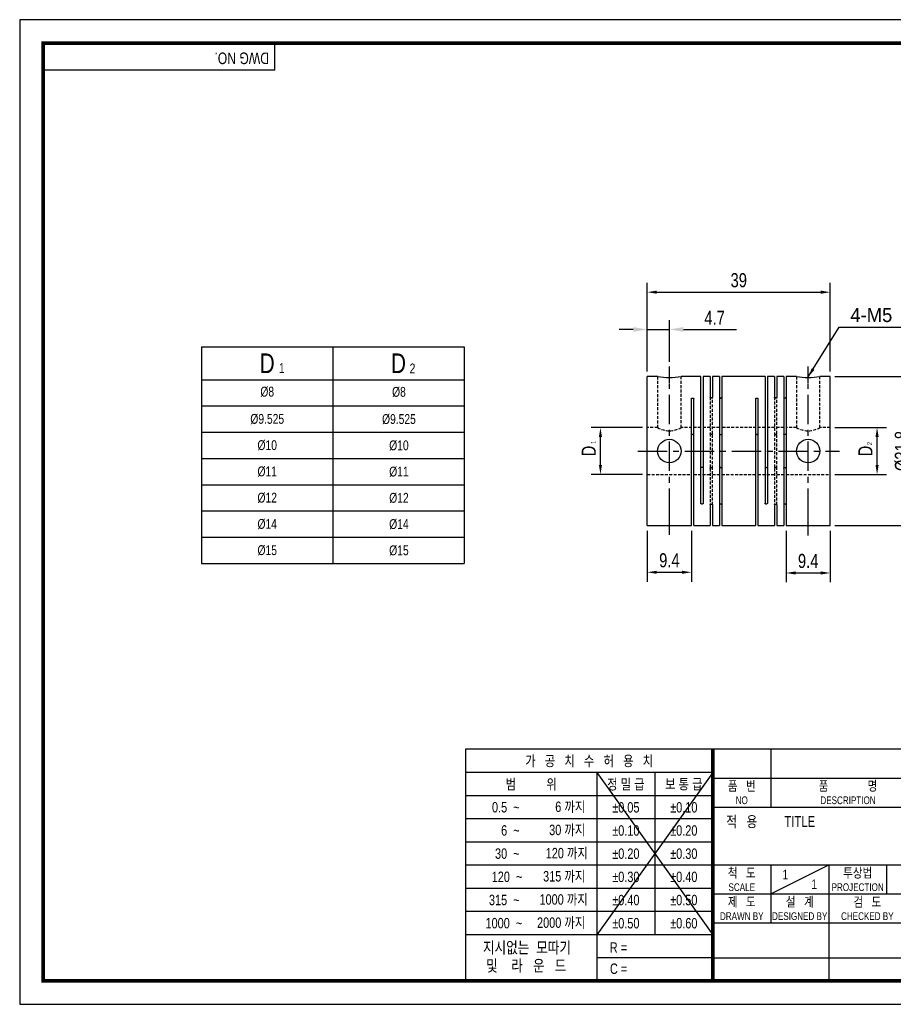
# Model space of a CAD drawing. Header units: millimetres. Extents: x 0 to 297, y 0 to 210.
# Tile 1 of 2: x 0 to 186, y 0 to 210. Entities that reach past the tile are written whole.
import ezdxf
from ezdxf.enums import TextEntityAlignment as Align

# ---------------------------------------------------------------- set-up
doc = ezdxf.new("R2010")
doc.units = ezdxf.units.MM
doc.header["$LTSCALE"] = 5
for name, pattern in [('CENTER', [2, 1.25, -0.25, 0.25, -0.25]), ('CENTER2', [1.125, 0.75, -0.125, 0.125, -0.125]), ('DASHED', [0.75, 0.5, -0.25]), ('HIDDEN', [0.375, 0.25, -0.125]), ('HIDDEN2', [0.1875, 0.125, -0.0625]), ('PHANTOM2', [1.25, 0.625, -0.125, 0.125, -0.125, 0.125, -0.125])]:
    doc.linetypes.add(name, pattern=pattern)
doc.layers.get('0').update_dxf_attribs({"linetype": 'CONTINUOUS'})
doc.layers.get('Defpoints').update_dxf_attribs({"linetype": 'CONTINUOUS'})
for name, color, linetype in [('BM', 2, 'CONTINUOUS'), ('C', 1, 'CENTER2'), ('CT', 1, 'CENTER'), ('D', 7, 'CONTINUOUS'), ('DIM', 7, 'CONTINUOUS'), ('H', 3, 'HIDDEN'), ('HD', 4, 'DASHED'), ('P', 4, 'PHANTOM2')]:
    doc.layers.add(name, color=color, linetype=linetype)
doc.styles.get("Standard").update_dxf_attribs({"font": 'Gulim.ttf', "width": 0.8, "height": 3})
doc.dimstyles.new('LIM', dxfattribs={"dimtxt": 2, "dimasz": 2, "dimexe": 2, "dimexo": 1, "dimgap": 1, "dimtad": 1, "dimdec": 3, "dimzin": 9, "dimdsep": 46, "dimtxsty": 'Standard', "dimcen": 3, "dimclrd": 1, "dimclre": 1, "dimadec": 0, "dimazin": 0, "dimtfac": 1, "dimtdec": 3, "dimtmove": 0, "dimatfit": 3, "dimfxl": 0, "dimtolj": 1, "dimtzin": 0, "dimarcsym": 0})

# ---------------------------------------------------------------- blocks, each defined once
blk = doc.blocks.new('*D61')
at = {"layer": 'Defpoints', "color": 0}
for p in [(172.85, 151.88), (133.85, 134), (172.85, 134)]:
    blk.add_point(p, dxfattribs=at)
at = {"layer": 'DIM', "color": 1, "lineweight": -2}
for p, q in [((133.85, 135), (133.85, 153.88)), ((172.85, 135), (172.85, 153.88)), ((135.85, 151.88), (170.85, 151.88))]:
    blk.add_line(p, q, dxfattribs=at)
at = {"layer": 'DIM', "color": 1}
for points in [[(135.85, 152.22), (135.85, 151.55), (133.85, 151.88)], [(170.85, 152.22), (170.85, 151.55), (172.85, 151.88)]]:
    blk.add_solid(points, dxfattribs=at)
at = {"layer": 'DIM', "color": 0, "insert": (153.35, 154.42), "char_height": 3, "attachment_point": 5}
blk.add_mtext('\\A1;39', dxfattribs=at)
blk = doc.blocks.new('*D62')
at = {"layer": 'Defpoints', "color": 0}
for p in [(133.85, 102), (143.25, 102), (143.25, 92.14)]:
    blk.add_point(p, dxfattribs=at)
at = {"layer": 'DIM', "color": 1, "lineweight": -2}
for p, q in [((133.85, 101), (133.85, 90.14)), ((143.25, 101), (143.25, 90.14)), ((135.85, 92.14), (141.25, 92.14))]:
    blk.add_line(p, q, dxfattribs=at)
at = {"layer": 'DIM', "color": 1}
for points in [[(135.85, 92.47), (135.85, 91.81), (133.85, 92.14)], [(141.25, 92.47), (141.25, 91.81), (143.25, 92.14)]]:
    blk.add_solid(points, dxfattribs=at)
at = {"layer": 'DIM', "color": 0, "insert": (138.55, 94.68), "char_height": 3, "attachment_point": 5}
blk.add_mtext('\\A1;9.4', dxfattribs=at)
blk = doc.blocks.new('*D63')
at = {"layer": 'Defpoints', "color": 0}
for p in [(123.85, 123), (133.85, 123), (133.85, 113)]:
    blk.add_point(p, dxfattribs=at)
at = {"layer": 'DIM', "color": 1, "lineweight": -2}
for p, q in [((132.85, 123), (121.85, 123)), ((123.85, 115), (123.85, 121)), ((132.85, 113), (121.85, 113))]:
    blk.add_line(p, q, dxfattribs=at)
at = {"layer": 'DIM', "color": 1}
for points in [[(123.52, 121), (124.18, 121), (123.85, 123)], [(123.52, 115), (124.18, 115), (123.85, 113)]]:
    blk.add_solid(points, dxfattribs=at)
at = {"layer": 'DIM', "color": 0, "insert": (121.35, 118), "char_height": 3, "attachment_point": 5, "rotation": 90}
blk.add_mtext('\\A1;D', dxfattribs=at)
blk = doc.blocks.new('*D64')
at = {"layer": 'Defpoints', "color": 0}
for p in [(163.45, 102), (172.85, 102), (172.85, 92)]:
    blk.add_point(p, dxfattribs=at)
at = {"layer": 'DIM', "color": 1, "lineweight": -2}
for p, q in [((163.45, 101), (163.45, 90)), ((172.85, 101), (172.85, 90)), ((165.45, 92), (170.85, 92))]:
    blk.add_line(p, q, dxfattribs=at)
at = {"layer": 'DIM', "color": 1}
for points in [[(165.45, 92.33), (165.45, 91.67), (163.45, 92)], [(170.85, 92.33), (170.85, 91.67), (172.85, 92)]]:
    blk.add_solid(points, dxfattribs=at)
at = {"layer": 'DIM', "color": 0, "insert": (168.15, 94.54), "char_height": 3, "attachment_point": 5}
blk.add_mtext('\\A1;9.4', dxfattribs=at)
blk = doc.blocks.new('*D65')
at = {"layer": 'Defpoints', "color": 0}
for p in [(172.85, 133.9), (190.73, 133.9), (172.85, 102.1)]:
    blk.add_point(p, dxfattribs=at)
at = {"layer": 'DIM', "color": 1, "lineweight": -2}
for p, q in [((173.85, 133.9), (192.73, 133.9)), ((190.73, 104.1), (190.73, 131.9)), ((173.85, 102.1), (192.73, 102.1))]:
    blk.add_line(p, q, dxfattribs=at)
at = {"layer": 'DIM', "color": 1}
for points in [[(190.4, 131.9), (191.06, 131.9), (190.73, 133.9)], [(190.4, 104.1), (191.06, 104.1), (190.73, 102.1)]]:
    blk.add_solid(points, dxfattribs=at)
at = {"layer": 'DIM', "color": 0, "insert": (188.19, 118), "char_height": 3, "attachment_point": 5, "rotation": 90}
blk.add_mtext('\\A1;%%c31.8', dxfattribs=at)
blk = doc.blocks.new('*D66')
at = {"layer": 'Defpoints', "color": 0}
for p in [(172.85, 123), (182.85, 123), (172.85, 113)]:
    blk.add_point(p, dxfattribs=at)
at = {"layer": 'DIM', "color": 1, "lineweight": -2}
for p, q in [((173.85, 123), (184.85, 123)), ((182.85, 115), (182.85, 121)), ((173.85, 113), (184.85, 113))]:
    blk.add_line(p, q, dxfattribs=at)
at = {"layer": 'DIM', "color": 1}
for points in [[(182.51, 121), (183.18, 121), (182.85, 123)], [(182.51, 115), (183.18, 115), (182.85, 113)]]:
    blk.add_solid(points, dxfattribs=at)
at = {"layer": 'DIM', "color": 0, "insert": (180.35, 118), "char_height": 3, "attachment_point": 5, "rotation": 90}
blk.add_mtext('\\A1;D', dxfattribs=at)

msp = doc.modelspace()

# ---------------------------------------------------------------- linework, layer by layer
for p, q in [((54.437, 199.2323), (54.437, 205)), ((54.437, 199.2323), (5, 199.2323)), ((38.7868, 140.2221), (38.7868, 94.0221)), ((38.7868, 140.2221), (94.7868, 140.2221)), ((94.7868, 140.2221), (94.7868, 94.0221)), ((38.7868, 94.0221), (94.7868, 94.0221)), ((95.0758, 54.437), (95.0758, 5)), ((147.8086, 54.437), (95.0758, 54.437)), ((292, 54.437), (147.8086, 54.437)), ((147.8086, 54.437), (147.8086, 5)), ((160.1679, 54.437), (160.1679, 42.0778)), ((147.8086, 49.4295), (95.0758, 49.4295)), ((147.8086, 49.4295), (123.0901, 14.8235)), ((123.0901, 49.4295), (147.8086, 14.8235)), ((123.0901, 49.4295), (123.0901, 5)), ((135.4493, 49.4295), (135.4493, 14.8235)), ((147.8086, 48.2574), (292, 48.2574)), ((147.8086, 44.4858), (95.0758, 44.4858)), ((147.8086, 42.0778), (292, 42.0778)), ((147.8086, 39.5421), (95.0758, 39.5421)), ((147.8086, 34.5984), (95.0758, 34.5984)), ((147.8086, 29.6547), (95.0758, 29.6547)), ((147.8086, 29.7185), (292, 29.7185)), ((160.1679, 23.5389), (172.5271, 29.7185)), ((160.1679, 29.7185), (160.1679, 17.3593)), ((172.5271, 29.7185), (172.5271, 5)), ((184.8864, 29.7185), (184.8864, 23.5389)), ((147.8086, 24.711), (95.0758, 24.711)), ((147.8086, 23.5389), (221.9642, 23.5389)), ((147.8086, 19.7673), (95.0758, 19.7673)), ((147.8086, 17.3593), (292, 17.3593)), ((147.8086, 14.8235), (95.0758, 14.8235)), ((147.8086, 9.8798), (123.0901, 9.8798)), ((147.8086, 9.8798), (221.9642, 9.8798))]:
    msp.add_line(p, q)
at = {"color": 4}
for p, q in [((66.7868, 140.2221), (66.7868, 94.0221)), ((38.7868, 133.2221), (94.7868, 133.2221))]:
    msp.add_line(p, q, dxfattribs=at)
at = {"color": 1}
for p, q in [((38.7868, 127.6221), (94.7868, 127.6221)), ((38.7868, 122.0221), (94.7868, 122.0221)), ((38.7868, 116.4221), (94.7868, 116.4221)), ((38.7868, 110.8221), (94.7868, 110.8221)), ((38.7868, 105.2221), (94.7868, 105.2221)), ((38.7868, 99.6221), (94.7868, 99.6221)), ((38.7868, 94.0221), (94.7868, 94.0221))]:
    msp.add_line(p, q, dxfattribs=at)
msp.add_lwpolyline([(297, 210), (0, 210), (0, 0), (297, 0)], close=True)
msp.add_lwpolyline([(292, 205, 0.8, 0.8, 0), (5, 205, 0.8, 0.8, 0), (5, 5, 0.8, 0.8, 0), (292, 5, 0.8, 0.8, 0)], format="xyseb", close=True)
at = {"const_width": 0.824}
msp.add_lwpolyline([(147.8086, 5), (147.8086, 54.437)], dxfattribs=at)
at = {"layer": 'BM', "linetype": 'Continuous'}
for p, q in [((136.0574, 133.8988), (133.8499, 133.8988)), ((133.8499, 132.3656), (133.8499, 133.8988)), ((133.8499, 103.7548), (133.8499, 132.3656)), ((145.2499, 133.8988), (141.0499, 133.8988)), ((145.2499, 132.3656), (145.2499, 133.8988)), ((145.2499, 106.8633), (145.2499, 132.3656)), ((145.7499, 133.8988), (145.7499, 132.3656)), ((147.2499, 133.8988), (145.7499, 133.8988)), ((145.7499, 132.3656), (145.7499, 106.8633)), ((147.2499, 133.8988), (147.2499, 132.3656)), ((147.2499, 132.3656), (147.2499, 129.4879)), ((147.7499, 133.8988), (147.7499, 132.3656)), ((149.2499, 133.8988), (147.7499, 133.8988)), ((147.7499, 132.3656), (147.7499, 129.4879)), ((149.2499, 133.8988), (149.2499, 132.3656)), ((149.2499, 132.3656), (149.2499, 103.7548)), ((149.7499, 133.8988), (149.7499, 132.3656)), ((158.9499, 133.8988), (149.7499, 133.8988)), ((149.7499, 132.3656), (149.7499, 103.7548)), ((158.9499, 133.8988), (158.9499, 132.3656)), ((158.9499, 132.3656), (158.9499, 106.8633)), ((159.4499, 133.8988), (159.4499, 132.3656)), ((160.9499, 133.8988), (159.4499, 133.8988)), ((159.4499, 132.3656), (159.4499, 106.8633)), ((160.9499, 133.8988), (160.9499, 132.3656)), ((160.9499, 132.3656), (160.9499, 129.4879)), ((161.4499, 133.8988), (161.4499, 132.3656)), ((162.9499, 133.8988), (161.4499, 133.8988)), ((161.4499, 132.3656), (161.4499, 129.4879)), ((162.9499, 133.8988), (162.9499, 132.3656)), ((162.9499, 132.3656), (162.9499, 103.7548)), ((163.4499, 133.8988), (163.4499, 132.3656)), ((165.6574, 133.8988), (163.4499, 133.8988)), ((163.4499, 132.3656), (163.4499, 103.7548)), ((172.8499, 133.8988), (170.6499, 133.8988)), ((172.8499, 132.3656), (172.8499, 133.8988)), ((172.8499, 103.7548), (172.8499, 132.3656)), ((143.2499, 103.7548), (143.2499, 129.1344)), ((143.7499, 103.7548), (143.7499, 129.1344)), ((156.9499, 129.1344), (156.9499, 103.7548)), ((157.4499, 129.1344), (157.4499, 103.7548)), ((147.2499, 106.5097), (147.2499, 103.7548)), ((147.7499, 106.5097), (147.7499, 103.7548)), ((160.9499, 106.5097), (160.9499, 103.7548)), ((161.4499, 106.5097), (161.4499, 103.7548)), ((133.8499, 102.0988), (133.8499, 103.7548)), ((143.2499, 102.0988), (143.2499, 103.7548)), ((143.7499, 102.0988), (143.7499, 103.7548)), ((147.2499, 103.7548), (147.2499, 102.0988)), ((147.7499, 103.7548), (147.7499, 102.0988)), ((149.2499, 103.7548), (149.2499, 102.0988)), ((149.7499, 103.7548), (149.7499, 102.0988)), ((156.9499, 103.7548), (156.9499, 102.0988)), ((157.4499, 103.7548), (157.4499, 102.0988)), ((160.9499, 103.7548), (160.9499, 102.0988)), ((161.4499, 103.7548), (161.4499, 102.0988)), ((162.9499, 103.7548), (162.9499, 102.0988)), ((163.4499, 103.7548), (163.4499, 102.0988)), ((172.8499, 102.0988), (172.8499, 103.7548)), ((133.8499, 102.0988), (143.2499, 102.0988)), ((143.7499, 102.0988), (147.2499, 102.0988)), ((147.7499, 102.0988), (149.2499, 102.0988)), ((149.7499, 102.0988), (156.9499, 102.0988)), ((157.4499, 102.0988), (160.9499, 102.0988)), ((161.4499, 102.0988), (162.9499, 102.0988)), ((163.4499, 102.0988), (172.8499, 102.0988))]:
    msp.add_line(p, q, dxfattribs=at)
for centre in [(138.5499, 117.9988), (168.1499, 117.9988)]:
    msp.add_circle(centre, 2.5, dxfattribs=at)
for centre in [(138.5499, 149.7095), (168.1499, 149.7095)]:
    msp.add_arc(centre, 16.0071, 261.014724, 278.985276, dxfattribs=at)
for points, knots in [([(143.2499, 129.1344), (143.2499, 129.1545), (143.2547, 129.1748), (143.264, 129.1936), (143.2732, 129.2125), (143.2872, 129.2304), (143.3047, 129.246), (143.3221, 129.2615), (143.3436, 129.2751), (143.3673, 129.2856), (143.3911, 129.2961), (143.4177, 129.3039), (143.445, 129.3082), (143.4629, 129.3111), (143.4815, 129.3125), (143.4999, 129.3125), (143.5279, 129.3125), (143.5562, 129.3091), (143.5826, 129.3025), (143.609, 129.296), (143.6342, 129.2861), (143.6561, 129.2737), (143.6779, 129.2613), (143.697, 129.246), (143.7119, 129.2291), (143.7267, 129.2122), (143.7376, 129.1932), (143.7438, 129.1737), (143.7478, 129.1609), (143.7499, 129.1476), (143.7499, 129.1344)], [0, 0, 0, 0, 0.10746653, 0.10746653, 0.10746653, 0.21493363, 0.21493363, 0.21493363, 0.32239361, 0.32239361, 0.32239361, 0.42985667, 0.42985667, 0.42985667, 0.49999995, 0.49999995, 0.49999995, 0.60746735, 0.60746735, 0.60746735, 0.71493481, 0.71493481, 0.71493481, 0.82240115, 0.82240115, 0.82240115, 0.9298628, 0.9298628, 0.9298628, 1, 1, 1, 1]), ([(147.7499, 129.4879), (147.7499, 129.4684), (147.745, 129.4486), (147.7358, 129.4302), (147.7265, 129.4117), (147.7126, 129.394), (147.6951, 129.3787), (147.6776, 129.3633), (147.6561, 129.3498), (147.6324, 129.3394), (147.6087, 129.3289), (147.5821, 129.3212), (147.5548, 129.3168), (147.5368, 129.314), (147.5183, 129.3125), (147.4999, 129.3125), (147.4719, 129.3125), (147.4435, 129.3159), (147.4171, 129.3225), (147.3907, 129.329), (147.3656, 129.3389), (147.3437, 129.3512), (147.3219, 129.3635), (147.3027, 129.3786), (147.2879, 129.3953), (147.2731, 129.4119), (147.2621, 129.4306), (147.256, 129.4496), (147.2519, 129.4622), (147.2499, 129.4751), (147.2499, 129.4879)], [0, 0, 0, 0, 0.10746653, 0.10746653, 0.10746653, 0.21493363, 0.21493363, 0.21493363, 0.32239361, 0.32239361, 0.32239361, 0.42985667, 0.42985667, 0.42985667, 0.49999995, 0.49999995, 0.49999995, 0.60746735, 0.60746735, 0.60746735, 0.71493481, 0.71493481, 0.71493481, 0.82240115, 0.82240115, 0.82240115, 0.9298628, 0.9298628, 0.9298628, 1, 1, 1, 1]), ([(149.2499, 129.4879), (149.2499, 129.4684), (149.2547, 129.4486), (149.264, 129.4302), (149.2732, 129.4117), (149.2872, 129.394), (149.3047, 129.3787), (149.3221, 129.3633), (149.3436, 129.3498), (149.3673, 129.3394), (149.3911, 129.3289), (149.4177, 129.3212), (149.445, 129.3168), (149.4629, 129.314), (149.4815, 129.3125), (149.4999, 129.3125), (149.5279, 129.3125), (149.5562, 129.3159), (149.5826, 129.3225), (149.609, 129.329), (149.6342, 129.3389), (149.6561, 129.3512), (149.6779, 129.3635), (149.697, 129.3786), (149.7119, 129.3953), (149.7267, 129.4119), (149.7376, 129.4306), (149.7438, 129.4496), (149.7478, 129.4622), (149.7499, 129.4751), (149.7499, 129.4879)], [0, 0, 0, 0, 0.10746653, 0.10746653, 0.10746653, 0.21493363, 0.21493363, 0.21493363, 0.32239361, 0.32239361, 0.32239361, 0.42985667, 0.42985667, 0.42985667, 0.49999995, 0.49999995, 0.49999995, 0.60746735, 0.60746735, 0.60746735, 0.71493481, 0.71493481, 0.71493481, 0.82240115, 0.82240115, 0.82240115, 0.9298628, 0.9298628, 0.9298628, 1, 1, 1, 1]), ([(156.9499, 129.1344), (156.9499, 129.1545), (156.9547, 129.1748), (156.964, 129.1936), (156.9732, 129.2125), (156.9872, 129.2304), (157.0047, 129.246), (157.0221, 129.2615), (157.0436, 129.2751), (157.0673, 129.2856), (157.0911, 129.2961), (157.1177, 129.3039), (157.145, 129.3082), (157.1629, 129.3111), (157.1815, 129.3125), (157.1999, 129.3125), (157.2279, 129.3125), (157.2562, 129.3091), (157.2826, 129.3025), (157.309, 129.296), (157.3342, 129.2861), (157.3561, 129.2737), (157.3779, 129.2613), (157.397, 129.246), (157.4119, 129.2291), (157.4267, 129.2122), (157.4376, 129.1932), (157.4438, 129.1737), (157.4478, 129.1609), (157.4499, 129.1476), (157.4499, 129.1344)], [0, 0, 0, 0, 0.10746653, 0.10746653, 0.10746653, 0.21493363, 0.21493363, 0.21493363, 0.32239361, 0.32239361, 0.32239361, 0.42985667, 0.42985667, 0.42985667, 0.49999995, 0.49999995, 0.49999995, 0.60746735, 0.60746735, 0.60746735, 0.71493481, 0.71493481, 0.71493481, 0.82240115, 0.82240115, 0.82240115, 0.9298628, 0.9298628, 0.9298628, 1, 1, 1, 1]), ([(161.4499, 129.4879), (161.4499, 129.4684), (161.445, 129.4486), (161.4358, 129.4302), (161.4265, 129.4117), (161.4126, 129.394), (161.3951, 129.3787), (161.3776, 129.3633), (161.3561, 129.3498), (161.3324, 129.3394), (161.3087, 129.3289), (161.2821, 129.3212), (161.2548, 129.3168), (161.2368, 129.314), (161.2183, 129.3125), (161.1999, 129.3125), (161.1719, 129.3125), (161.1435, 129.3159), (161.1171, 129.3225), (161.0907, 129.329), (161.0656, 129.3389), (161.0437, 129.3512), (161.0219, 129.3635), (161.0027, 129.3786), (160.9879, 129.3953), (160.9731, 129.4119), (160.9621, 129.4306), (160.956, 129.4496), (160.9519, 129.4622), (160.9499, 129.4751), (160.9499, 129.4879)], [0, 0, 0, 0, 0.10746653, 0.10746653, 0.10746653, 0.21493363, 0.21493363, 0.21493363, 0.32239361, 0.32239361, 0.32239361, 0.42985667, 0.42985667, 0.42985667, 0.49999995, 0.49999995, 0.49999995, 0.60746735, 0.60746735, 0.60746735, 0.71493481, 0.71493481, 0.71493481, 0.82240115, 0.82240115, 0.82240115, 0.9298628, 0.9298628, 0.9298628, 1, 1, 1, 1]), ([(162.9499, 129.4879), (162.9499, 129.4684), (162.9547, 129.4486), (162.964, 129.4302), (162.9732, 129.4117), (162.9872, 129.394), (163.0047, 129.3787), (163.0221, 129.3633), (163.0436, 129.3498), (163.0673, 129.3394), (163.0911, 129.3289), (163.1177, 129.3212), (163.145, 129.3168), (163.1629, 129.314), (163.1815, 129.3125), (163.1999, 129.3125), (163.2279, 129.3125), (163.2562, 129.3159), (163.2826, 129.3225), (163.309, 129.329), (163.3342, 129.3389), (163.3561, 129.3512), (163.3779, 129.3635), (163.397, 129.3786), (163.4119, 129.3953), (163.4267, 129.4119), (163.4376, 129.4306), (163.4438, 129.4496), (163.4478, 129.4622), (163.4499, 129.4751), (163.4499, 129.4879)], [0, 0, 0, 0, 0.10746653, 0.10746653, 0.10746653, 0.21493363, 0.21493363, 0.21493363, 0.32239361, 0.32239361, 0.32239361, 0.42985667, 0.42985667, 0.42985667, 0.49999995, 0.49999995, 0.49999995, 0.60746735, 0.60746735, 0.60746735, 0.71493481, 0.71493481, 0.71493481, 0.82240115, 0.82240115, 0.82240115, 0.9298628, 0.9298628, 0.9298628, 1, 1, 1, 1]), ([(143.7499, 121.3531), (143.7499, 121.3674), (143.7476, 121.3817), (143.7432, 121.3955), (143.7368, 121.4155), (143.7256, 121.4348), (143.7105, 121.4519), (143.6954, 121.4689), (143.6761, 121.4842), (143.6541, 121.4965), (143.6321, 121.5088), (143.6068, 121.5186), (143.5803, 121.5249), (143.5546, 121.5311), (143.527, 121.5343), (143.4999, 121.5343), (143.4719, 121.5343), (143.4435, 121.5309), (143.4171, 121.5244), (143.3907, 121.5178), (143.3656, 121.5079), (143.3437, 121.4954), (143.3219, 121.4829), (143.3027, 121.4675), (143.2879, 121.4503), (143.2731, 121.4332), (143.2621, 121.4138), (143.256, 121.3938), (143.2519, 121.3805), (143.2499, 121.3668), (143.2499, 121.3531)], [0, 0, 0, 0, 0.07385019, 0.07385019, 0.07385019, 0.18134979, 0.18134979, 0.18134979, 0.28868315, 0.28868315, 0.28868315, 0.39601847, 0.39601847, 0.39601847, 0.50020386, 0.50020386, 0.50020386, 0.60760082, 0.60760082, 0.60760082, 0.71499834, 0.71499834, 0.71499834, 0.82238443, 0.82238443, 0.82238443, 0.92972247, 0.92972247, 0.92972247, 1, 1, 1, 1]), ([(149.2499, 121.7067), (149.2499, 121.7063), (149.2499, 121.7058), (149.2499, 121.7054), (149.2501, 121.6866), (149.2552, 121.6673), (149.2647, 121.6493), (149.2741, 121.6313), (149.2883, 121.614), (149.306, 121.5989), (149.3236, 121.5839), (149.3452, 121.5706), (149.3691, 121.5604), (149.3929, 121.5501), (149.4196, 121.5425), (149.4469, 121.5384), (149.4643, 121.5357), (149.4821, 121.5343), (149.4999, 121.5343), (149.5279, 121.5343), (149.5562, 121.5378), (149.5826, 121.5443), (149.609, 121.5508), (149.6342, 121.5606), (149.656, 121.5729), (149.6779, 121.5851), (149.697, 121.6), (149.7119, 121.6164), (149.7267, 121.6328), (149.7376, 121.651), (149.7438, 121.6695), (149.7478, 121.6818), (149.7499, 121.6943), (149.7499, 121.7067)], [0, 0, 0, 0, 0.00244019, 0.00244019, 0.00244019, 0.11011942, 0.11011942, 0.11011942, 0.21754041, 0.21754041, 0.21754041, 0.32485859, 0.32485859, 0.32485859, 0.4322099, 0.4322099, 0.4322099, 0.49976109, 0.49976109, 0.49976109, 0.60715566, 0.60715566, 0.60715566, 0.71455079, 0.71455079, 0.71455079, 0.82193449, 0.82193449, 0.82193449, 0.92927014, 0.92927014, 0.92927014, 1, 1, 1, 1]), ([(157.4499, 121.3531), (157.4499, 121.3536), (157.4499, 121.3541), (157.4499, 121.3546), (157.4497, 121.3754), (157.4446, 121.3963), (157.4351, 121.4155), (157.4256, 121.4348), (157.4115, 121.4529), (157.3938, 121.4685), (157.3761, 121.4842), (157.3545, 121.4977), (157.3307, 121.5081), (157.3069, 121.5185), (157.2802, 121.5261), (157.2528, 121.5303), (157.2355, 121.533), (157.2176, 121.5343), (157.1999, 121.5343), (157.1719, 121.5343), (157.1435, 121.5309), (157.1171, 121.5244), (157.0907, 121.5178), (157.0656, 121.5079), (157.0437, 121.4954), (157.0219, 121.4829), (157.0027, 121.4675), (156.9879, 121.4503), (156.9731, 121.4332), (156.9621, 121.4138), (156.956, 121.3938), (156.9519, 121.3805), (156.9499, 121.3668), (156.9499, 121.3531)], [0, 0, 0, 0, 0.00244019, 0.00244019, 0.00244019, 0.11011942, 0.11011942, 0.11011942, 0.21754041, 0.21754041, 0.21754041, 0.32485859, 0.32485859, 0.32485859, 0.4322099, 0.4322099, 0.4322099, 0.49976109, 0.49976109, 0.49976109, 0.60715566, 0.60715566, 0.60715566, 0.71455079, 0.71455079, 0.71455079, 0.82193449, 0.82193449, 0.82193449, 0.92927014, 0.92927014, 0.92927014, 1, 1, 1, 1]), ([(163.4499, 121.7067), (163.4499, 121.6879), (163.4451, 121.6687), (163.4358, 121.6507), (163.4266, 121.6326), (163.4126, 121.6153), (163.3952, 121.6001), (163.3777, 121.585), (163.3562, 121.5716), (163.3325, 121.5612), (163.3088, 121.5508), (163.2822, 121.543), (163.255, 121.5387), (163.2369, 121.5358), (163.2184, 121.5343), (163.1999, 121.5343), (163.1808, 121.5343), (163.1615, 121.5359), (163.1429, 121.539), (163.1157, 121.5435), (163.0892, 121.5514), (163.0656, 121.5619), (163.042, 121.5725), (163.0206, 121.586), (163.0033, 121.6012), (162.9861, 121.6165), (162.9723, 121.6339), (162.9633, 121.652), (162.9545, 121.6696), (162.9499, 121.6884), (162.9499, 121.7067)], [0, 0, 0, 0, 0.1074288, 0.1074288, 0.1074288, 0.21486348, 0.21486348, 0.21486348, 0.32222538, 0.32222538, 0.32222538, 0.42961866, 0.42961866, 0.42961866, 0.49998505, 0.49998505, 0.49998505, 0.57280484, 0.57280484, 0.57280484, 0.68024525, 0.68024525, 0.68024525, 0.78768007, 0.78768007, 0.78768007, 0.89507618, 0.89507618, 0.89507618, 1, 1, 1, 1]), ([(145.7499, 114.6445), (145.7499, 114.644), (145.7499, 114.6435), (145.7499, 114.643), (145.7497, 114.6222), (145.7446, 114.6014), (145.7351, 114.5821), (145.7256, 114.5629), (145.7115, 114.5447), (145.6938, 114.5291), (145.6761, 114.5135), (145.6545, 114.4999), (145.6307, 114.4895), (145.6069, 114.4791), (145.5802, 114.4715), (145.5528, 114.4673), (145.5355, 114.4646), (145.5176, 114.4633), (145.4999, 114.4633), (145.4719, 114.4633), (145.4435, 114.4667), (145.4171, 114.4733), (145.3907, 114.4798), (145.3656, 114.4897), (145.3437, 114.5022), (145.3219, 114.5147), (145.3027, 114.5301), (145.2879, 114.5473), (145.2731, 114.5645), (145.2621, 114.5838), (145.256, 114.6039), (145.2519, 114.6171), (145.2499, 114.6308), (145.2499, 114.6445)], [0, 0, 0, 0, 0.00244019, 0.00244019, 0.00244019, 0.11011942, 0.11011942, 0.11011942, 0.21754041, 0.21754041, 0.21754041, 0.32485859, 0.32485859, 0.32485859, 0.4322099, 0.4322099, 0.4322099, 0.49976109, 0.49976109, 0.49976109, 0.60715566, 0.60715566, 0.60715566, 0.71455079, 0.71455079, 0.71455079, 0.82193449, 0.82193449, 0.82193449, 0.92927014, 0.92927014, 0.92927014, 1, 1, 1, 1]), ([(149.7499, 114.2909), (149.7499, 114.2914), (149.7499, 114.2918), (149.7499, 114.2922), (149.7497, 114.311), (149.7446, 114.3303), (149.7351, 114.3483), (149.7256, 114.3663), (149.7115, 114.3836), (149.6938, 114.3987), (149.6761, 114.4137), (149.6545, 114.427), (149.6307, 114.4372), (149.6069, 114.4475), (149.5802, 114.4551), (149.5528, 114.4593), (149.5355, 114.4619), (149.5176, 114.4633), (149.4999, 114.4633), (149.4719, 114.4633), (149.4435, 114.4599), (149.4171, 114.4533), (149.3907, 114.4468), (149.3656, 114.437), (149.3437, 114.4248), (149.3219, 114.4125), (149.3027, 114.3976), (149.2879, 114.3812), (149.2731, 114.3648), (149.2621, 114.3466), (149.256, 114.3281), (149.2519, 114.3158), (149.2499, 114.3033), (149.2499, 114.2909)], [0, 0, 0, 0, 0.00244019, 0.00244019, 0.00244019, 0.11011942, 0.11011942, 0.11011942, 0.21754041, 0.21754041, 0.21754041, 0.32485859, 0.32485859, 0.32485859, 0.4322099, 0.4322099, 0.4322099, 0.49976109, 0.49976109, 0.49976109, 0.60715566, 0.60715566, 0.60715566, 0.71455079, 0.71455079, 0.71455079, 0.82193449, 0.82193449, 0.82193449, 0.92927014, 0.92927014, 0.92927014, 1, 1, 1, 1]), ([(158.9499, 114.6445), (158.9499, 114.644), (158.9499, 114.6435), (158.9499, 114.643), (158.9501, 114.6222), (158.9552, 114.6014), (158.9647, 114.5821), (158.9741, 114.5629), (158.9883, 114.5447), (159.006, 114.5291), (159.0236, 114.5135), (159.0452, 114.4999), (159.0691, 114.4895), (159.0929, 114.4791), (159.1196, 114.4715), (159.1469, 114.4673), (159.1643, 114.4646), (159.1821, 114.4633), (159.1999, 114.4633), (159.2279, 114.4633), (159.2562, 114.4667), (159.2826, 114.4733), (159.309, 114.4798), (159.3342, 114.4897), (159.356, 114.5022), (159.3779, 114.5147), (159.397, 114.5301), (159.4119, 114.5473), (159.4267, 114.5645), (159.4376, 114.5838), (159.4438, 114.6039), (159.4478, 114.6171), (159.4499, 114.6308), (159.4499, 114.6445)], [0, 0, 0, 0, 0.00244019, 0.00244019, 0.00244019, 0.11011942, 0.11011942, 0.11011942, 0.21754041, 0.21754041, 0.21754041, 0.32485859, 0.32485859, 0.32485859, 0.4322099, 0.4322099, 0.4322099, 0.49976109, 0.49976109, 0.49976109, 0.60715566, 0.60715566, 0.60715566, 0.71455079, 0.71455079, 0.71455079, 0.82193449, 0.82193449, 0.82193449, 0.92927014, 0.92927014, 0.92927014, 1, 1, 1, 1]), ([(162.9499, 114.2909), (162.9499, 114.2973), (162.9504, 114.3037), (162.9515, 114.3101), (162.9547, 114.3289), (162.9627, 114.3477), (162.9749, 114.3651), (162.9871, 114.3823), (163.0039, 114.3986), (163.0237, 114.4123), (163.0436, 114.426), (163.0671, 114.4376), (163.0923, 114.4461), (163.1176, 114.4546), (163.1452, 114.4601), (163.173, 114.4623), (163.182, 114.4629), (163.1909, 114.4633), (163.1999, 114.4633), (163.2279, 114.4633), (163.2562, 114.4599), (163.2826, 114.4533), (163.309, 114.4468), (163.3342, 114.437), (163.356, 114.4248), (163.3779, 114.4125), (163.397, 114.3976), (163.4119, 114.3812), (163.4267, 114.3648), (163.4376, 114.3466), (163.4438, 114.3281), (163.4478, 114.3158), (163.4499, 114.3033), (163.4499, 114.2909)], [0, 0, 0, 0, 0.03623462, 0.03623462, 0.03623462, 0.14387044, 0.14387044, 0.14387044, 0.25128227, 0.25128227, 0.25128227, 0.35864673, 0.35864673, 0.35864673, 0.46605803, 0.46605803, 0.46605803, 0.50000902, 0.50000902, 0.50000902, 0.60744784, 0.60744784, 0.60744784, 0.71488724, 0.71488724, 0.71488724, 0.82231518, 0.82231518, 0.82231518, 0.92969507, 0.92969507, 0.92969507, 1, 1, 1, 1]), ([(145.7499, 106.8633), (145.7499, 106.8432), (145.745, 106.8229), (145.7358, 106.804), (145.7265, 106.7851), (145.7126, 106.7672), (145.6951, 106.7516), (145.6776, 106.7361), (145.6561, 106.7225), (145.6324, 106.712), (145.6087, 106.7015), (145.5821, 106.6938), (145.5548, 106.6894), (145.5368, 106.6866), (145.5183, 106.6851), (145.4999, 106.6851), (145.4719, 106.6851), (145.4435, 106.6885), (145.4171, 106.6951), (145.3907, 106.7016), (145.3656, 106.7115), (145.3437, 106.7239), (145.3219, 106.7363), (145.3027, 106.7516), (145.2879, 106.7685), (145.2731, 106.7854), (145.2621, 106.8044), (145.256, 106.8239), (145.2519, 106.8368), (145.2499, 106.85), (145.2499, 106.8633)], [0, 0, 0, 0, 0.10746653, 0.10746653, 0.10746653, 0.21493363, 0.21493363, 0.21493363, 0.32239361, 0.32239361, 0.32239361, 0.42985667, 0.42985667, 0.42985667, 0.49999995, 0.49999995, 0.49999995, 0.60746735, 0.60746735, 0.60746735, 0.71493481, 0.71493481, 0.71493481, 0.82240115, 0.82240115, 0.82240115, 0.9298628, 0.9298628, 0.9298628, 1, 1, 1, 1]), ([(147.2499, 106.5097), (147.2499, 106.5292), (147.2547, 106.549), (147.264, 106.5675), (147.2732, 106.5859), (147.2872, 106.6036), (147.3047, 106.6189), (147.3221, 106.6343), (147.3436, 106.6478), (147.3673, 106.6582), (147.3911, 106.6687), (147.4177, 106.6764), (147.445, 106.6808), (147.4629, 106.6836), (147.4815, 106.6851), (147.4999, 106.6851), (147.5279, 106.6851), (147.5562, 106.6817), (147.5826, 106.6751), (147.609, 106.6686), (147.6342, 106.6587), (147.6561, 106.6464), (147.6779, 106.6341), (147.697, 106.619), (147.7119, 106.6023), (147.7267, 106.5857), (147.7376, 106.567), (147.7438, 106.548), (147.7478, 106.5354), (147.7499, 106.5225), (147.7499, 106.5097)], [0, 0, 0, 0, 0.10746653, 0.10746653, 0.10746653, 0.21493363, 0.21493363, 0.21493363, 0.32239361, 0.32239361, 0.32239361, 0.42985667, 0.42985667, 0.42985667, 0.49999995, 0.49999995, 0.49999995, 0.60746735, 0.60746735, 0.60746735, 0.71493481, 0.71493481, 0.71493481, 0.82240115, 0.82240115, 0.82240115, 0.9298628, 0.9298628, 0.9298628, 1, 1, 1, 1]), ([(149.7499, 106.5097), (149.7499, 106.5292), (149.745, 106.549), (149.7358, 106.5675), (149.7265, 106.5859), (149.7126, 106.6036), (149.6951, 106.6189), (149.6776, 106.6343), (149.6561, 106.6478), (149.6324, 106.6582), (149.6087, 106.6687), (149.5821, 106.6764), (149.5548, 106.6808), (149.5368, 106.6836), (149.5183, 106.6851), (149.4999, 106.6851), (149.4719, 106.6851), (149.4435, 106.6817), (149.4171, 106.6751), (149.3907, 106.6686), (149.3656, 106.6587), (149.3437, 106.6464), (149.3219, 106.6341), (149.3027, 106.619), (149.2879, 106.6023), (149.2731, 106.5857), (149.2621, 106.567), (149.256, 106.548), (149.2519, 106.5354), (149.2499, 106.5225), (149.2499, 106.5097)], [0, 0, 0, 0, 0.10746653, 0.10746653, 0.10746653, 0.21493363, 0.21493363, 0.21493363, 0.32239361, 0.32239361, 0.32239361, 0.42985667, 0.42985667, 0.42985667, 0.49999995, 0.49999995, 0.49999995, 0.60746735, 0.60746735, 0.60746735, 0.71493481, 0.71493481, 0.71493481, 0.82240115, 0.82240115, 0.82240115, 0.9298628, 0.9298628, 0.9298628, 1, 1, 1, 1]), ([(159.4499, 106.8633), (159.4499, 106.8432), (159.445, 106.8229), (159.4358, 106.804), (159.4265, 106.7851), (159.4126, 106.7672), (159.3951, 106.7516), (159.3776, 106.7361), (159.3561, 106.7225), (159.3324, 106.712), (159.3087, 106.7015), (159.2821, 106.6938), (159.2548, 106.6894), (159.2368, 106.6866), (159.2183, 106.6851), (159.1999, 106.6851), (159.1719, 106.6851), (159.1435, 106.6885), (159.1171, 106.6951), (159.0907, 106.7016), (159.0656, 106.7115), (159.0437, 106.7239), (159.0219, 106.7363), (159.0027, 106.7516), (158.9879, 106.7685), (158.9731, 106.7854), (158.9621, 106.8044), (158.956, 106.8239), (158.9519, 106.8368), (158.9499, 106.85), (158.9499, 106.8633)], [0, 0, 0, 0, 0.10746653, 0.10746653, 0.10746653, 0.21493363, 0.21493363, 0.21493363, 0.32239361, 0.32239361, 0.32239361, 0.42985667, 0.42985667, 0.42985667, 0.49999995, 0.49999995, 0.49999995, 0.60746735, 0.60746735, 0.60746735, 0.71493481, 0.71493481, 0.71493481, 0.82240115, 0.82240115, 0.82240115, 0.9298628, 0.9298628, 0.9298628, 1, 1, 1, 1]), ([(160.9499, 106.5097), (160.9499, 106.5292), (160.9547, 106.549), (160.964, 106.5675), (160.9732, 106.5859), (160.9872, 106.6036), (161.0047, 106.6189), (161.0221, 106.6343), (161.0436, 106.6478), (161.0673, 106.6582), (161.0911, 106.6687), (161.1177, 106.6764), (161.145, 106.6808), (161.1629, 106.6836), (161.1815, 106.6851), (161.1999, 106.6851), (161.2279, 106.6851), (161.2562, 106.6817), (161.2826, 106.6751), (161.309, 106.6686), (161.3342, 106.6587), (161.3561, 106.6464), (161.3779, 106.6341), (161.397, 106.619), (161.4119, 106.6023), (161.4267, 106.5857), (161.4376, 106.567), (161.4438, 106.548), (161.4478, 106.5354), (161.4499, 106.5225), (161.4499, 106.5097)], [0, 0, 0, 0, 0.10746653, 0.10746653, 0.10746653, 0.21493363, 0.21493363, 0.21493363, 0.32239361, 0.32239361, 0.32239361, 0.42985667, 0.42985667, 0.42985667, 0.49999995, 0.49999995, 0.49999995, 0.60746735, 0.60746735, 0.60746735, 0.71493481, 0.71493481, 0.71493481, 0.82240115, 0.82240115, 0.82240115, 0.9298628, 0.9298628, 0.9298628, 1, 1, 1, 1]), ([(163.4499, 106.5097), (163.4499, 106.5292), (163.445, 106.549), (163.4358, 106.5675), (163.4265, 106.5859), (163.4126, 106.6036), (163.3951, 106.6189), (163.3776, 106.6343), (163.3561, 106.6478), (163.3324, 106.6582), (163.3087, 106.6687), (163.2821, 106.6764), (163.2548, 106.6808), (163.2368, 106.6836), (163.2183, 106.6851), (163.1999, 106.6851), (163.1719, 106.6851), (163.1435, 106.6817), (163.1171, 106.6751), (163.0907, 106.6686), (163.0656, 106.6587), (163.0437, 106.6464), (163.0219, 106.6341), (163.0027, 106.619), (162.9879, 106.6023), (162.9731, 106.5857), (162.9621, 106.567), (162.956, 106.548), (162.9519, 106.5354), (162.9499, 106.5225), (162.9499, 106.5097)], [0, 0, 0, 0, 0.10746653, 0.10746653, 0.10746653, 0.21493363, 0.21493363, 0.21493363, 0.32239361, 0.32239361, 0.32239361, 0.42985667, 0.42985667, 0.42985667, 0.49999995, 0.49999995, 0.49999995, 0.60746735, 0.60746735, 0.60746735, 0.71493481, 0.71493481, 0.71493481, 0.82240115, 0.82240115, 0.82240115, 0.9298628, 0.9298628, 0.9298628, 1, 1, 1, 1])]:
    msp.add_open_spline(points, degree=3, knots=knots, dxfattribs=at)
at = {"layer": 'C'}
msp.add_line((147.8086, 49.4295), (147.8086, 49.3961), dxfattribs=at)
at = {"layer": 'CT'}
for p, q in [((138.5499, 132.4656), (138.5499, 135.9988)), ((168.1499, 132.4656), (168.1499, 135.9988)), ((138.5499, 103.7548), (138.5499, 132.3656)), ((168.1499, 103.7548), (168.1499, 132.3656)), ((131.8499, 117.9988), (174.8499, 117.9988)), ((138.5499, 100.0988), (138.5499, 103.7548)), ((168.1499, 99.9988), (168.1499, 103.6548))]:
    msp.add_line(p, q, dxfattribs=at)
at = {"layer": 'DIM', "color": 1}
for p, q in [((133.8499, 134.9988), (133.8499, 145.9322)), ((138.5499, 136.9988), (138.5499, 145.9322)), ((130.8499, 143.9322), (127.8499, 143.9322)), ((133.8499, 143.9322), (138.5499, 143.9322)), ((141.5499, 143.9322), (152.8356, 143.9322))]:
    msp.add_line(p, q, dxfattribs=at)
for points in [[(130.8499, 144.4322), (130.8499, 143.4322), (133.8499, 143.9322)], [(141.5499, 144.4322), (141.5499, 143.4322), (138.5499, 143.9322)]]:
    msp.add_solid(points, dxfattribs=at)
at = {"layer": 'H'}
msp.add_line((147.8086, 49.3128), (147.8086, 49.2711), dxfattribs=at)
at = {"layer": 'HD', "linetype": 'HIDDEN2'}
for p, q in [((136.0499, 133.8988), (136.0499, 122.9988)), ((141.0499, 122.9946), (141.0499, 133.8988)), ((165.6499, 133.8988), (165.6499, 122.9988)), ((170.6499, 122.9946), (170.6499, 133.8988)), ((147.2499, 129.4879), (147.2499, 121.7067)), ((147.7499, 121.7067), (147.7499, 129.4879)), ((160.9499, 129.4879), (160.9499, 121.7067)), ((161.4499, 121.7067), (161.4499, 129.4879)), ((136.0499, 122.9988), (133.8499, 122.9988)), ((145.2499, 122.9988), (141.0416, 122.9988)), ((147.2499, 122.9988), (145.7499, 122.9988)), ((149.2499, 122.9988), (147.7499, 122.9988)), ((158.9499, 122.9988), (149.7499, 122.9988)), ((160.9499, 122.9988), (159.4499, 122.9988)), ((162.9499, 122.9988), (161.4499, 122.9988)), ((165.6499, 122.9988), (163.4499, 122.9988)), ((172.8499, 122.9988), (170.6416, 122.9988)), ((147.2499, 121.7067), (147.2499, 114.2909)), ((147.7499, 114.2909), (147.7499, 121.7067)), ((160.9499, 121.7067), (160.9499, 114.2909)), ((161.4499, 114.2909), (161.4499, 121.7067)), ((147.2499, 114.2909), (147.2499, 106.5097)), ((147.7499, 106.5097), (147.7499, 114.2909)), ((160.9499, 114.2909), (160.9499, 106.5097)), ((161.4499, 106.5097), (161.4499, 114.2909)), ((133.8499, 112.9988), (143.2499, 112.9988)), ((143.7499, 112.9988), (147.2499, 112.9988)), ((147.7499, 112.9988), (149.2499, 112.9988)), ((149.7499, 112.9988), (156.9499, 112.9988)), ((157.4499, 112.9988), (160.9499, 112.9988)), ((161.4499, 112.9988), (162.9499, 112.9988)), ((163.4499, 112.9988), (172.8499, 112.9988))]:
    msp.add_line(p, q, dxfattribs=at)
for centre in [(138.5499, 127.3392), (168.1499, 127.3392)]:
    msp.add_arc(centre, 5.0089, 240.05872, 299.94117, dxfattribs=at)
for points, knots in [([(147.7499, 121.7067), (147.7499, 121.7063), (147.7499, 121.7058), (147.7499, 121.7054), (147.7497, 121.6866), (147.7446, 121.6673), (147.7351, 121.6493), (147.7256, 121.6313), (147.7115, 121.614), (147.6938, 121.5989), (147.6761, 121.5839), (147.6545, 121.5706), (147.6307, 121.5604), (147.6069, 121.5501), (147.5802, 121.5425), (147.5528, 121.5384), (147.5355, 121.5357), (147.5176, 121.5343), (147.4999, 121.5343), (147.4719, 121.5343), (147.4435, 121.5378), (147.4171, 121.5443), (147.3907, 121.5508), (147.3656, 121.5606), (147.3437, 121.5729), (147.3219, 121.5851), (147.3027, 121.6), (147.2879, 121.6164), (147.2731, 121.6328), (147.2621, 121.651), (147.256, 121.6695), (147.2519, 121.6818), (147.2499, 121.6943), (147.2499, 121.7067)], [0, 0, 0, 0, 0.00244019, 0.00244019, 0.00244019, 0.11011942, 0.11011942, 0.11011942, 0.21754041, 0.21754041, 0.21754041, 0.32485859, 0.32485859, 0.32485859, 0.4322099, 0.4322099, 0.4322099, 0.49976109, 0.49976109, 0.49976109, 0.60715566, 0.60715566, 0.60715566, 0.71455079, 0.71455079, 0.71455079, 0.82193449, 0.82193449, 0.82193449, 0.92927014, 0.92927014, 0.92927014, 1, 1, 1, 1]), ([(160.9499, 121.7067), (160.9499, 121.7003), (160.9504, 121.6939), (160.9515, 121.6876), (160.9547, 121.6688), (160.9627, 121.6499), (160.9749, 121.6326), (160.9871, 121.6153), (161.0039, 121.599), (161.0237, 121.5853), (161.0436, 121.5716), (161.0671, 121.56), (161.0923, 121.5515), (161.1176, 121.543), (161.1452, 121.5375), (161.173, 121.5354), (161.2009, 121.5332), (161.2296, 121.5345), (161.2568, 121.539), (161.2841, 121.5435), (161.3106, 121.5514), (161.3342, 121.5619), (161.3578, 121.5725), (161.3791, 121.586), (161.3964, 121.6012), (161.4137, 121.6165), (161.4274, 121.6339), (161.4365, 121.652), (161.4453, 121.6696), (161.4499, 121.6884), (161.4499, 121.7067)], [0, 0, 0, 0, 0.03620948, 0.03620948, 0.03620948, 0.14377061, 0.14377061, 0.14377061, 0.2511079, 0.2511079, 0.2511079, 0.35839786, 0.35839786, 0.35839786, 0.46573462, 0.46573462, 0.46573462, 0.57309866, 0.57309866, 0.57309866, 0.68046518, 0.68046518, 0.68046518, 0.7878261, 0.7878261, 0.7878261, 0.89514835, 0.89514835, 0.89514835, 1, 1, 1, 1]), ([(147.2499, 114.2909), (147.2499, 114.2914), (147.2499, 114.2918), (147.2499, 114.2922), (147.2501, 114.311), (147.2552, 114.3303), (147.2647, 114.3483), (147.2741, 114.3663), (147.2883, 114.3836), (147.306, 114.3987), (147.3236, 114.4137), (147.3452, 114.427), (147.3691, 114.4372), (147.3929, 114.4475), (147.4196, 114.4551), (147.4469, 114.4593), (147.4643, 114.4619), (147.4821, 114.4633), (147.4999, 114.4633), (147.5279, 114.4633), (147.5562, 114.4599), (147.5826, 114.4533), (147.609, 114.4468), (147.6342, 114.437), (147.656, 114.4248), (147.6779, 114.4125), (147.697, 114.3976), (147.7119, 114.3812), (147.7267, 114.3648), (147.7376, 114.3466), (147.7438, 114.3281), (147.7478, 114.3158), (147.7499, 114.3033), (147.7499, 114.2909)], [0, 0, 0, 0, 0.00244019, 0.00244019, 0.00244019, 0.11011942, 0.11011942, 0.11011942, 0.21754041, 0.21754041, 0.21754041, 0.32485859, 0.32485859, 0.32485859, 0.4322099, 0.4322099, 0.4322099, 0.49976109, 0.49976109, 0.49976109, 0.60715566, 0.60715566, 0.60715566, 0.71455079, 0.71455079, 0.71455079, 0.82193449, 0.82193449, 0.82193449, 0.92927014, 0.92927014, 0.92927014, 1, 1, 1, 1]), ([(161.4499, 114.2909), (161.4499, 114.2973), (161.4493, 114.3037), (161.4483, 114.3101), (161.4451, 114.3289), (161.437, 114.3477), (161.4248, 114.3651), (161.4126, 114.3823), (161.3959, 114.3986), (161.376, 114.4123), (161.3562, 114.426), (161.3327, 114.4376), (161.3074, 114.4461), (161.2822, 114.4546), (161.2545, 114.4601), (161.2267, 114.4623), (161.1989, 114.4644), (161.1702, 114.4631), (161.1429, 114.4586), (161.1157, 114.4541), (161.0892, 114.4462), (161.0656, 114.4357), (161.042, 114.4252), (161.0206, 114.4117), (161.0033, 114.3964), (160.9861, 114.3811), (160.9723, 114.3637), (160.9633, 114.3457), (160.9545, 114.328), (160.9499, 114.3093), (160.9499, 114.2909)], [0, 0, 0, 0, 0.03620948, 0.03620948, 0.03620948, 0.14377061, 0.14377061, 0.14377061, 0.2511079, 0.2511079, 0.2511079, 0.35839786, 0.35839786, 0.35839786, 0.46573462, 0.46573462, 0.46573462, 0.57309866, 0.57309866, 0.57309866, 0.68046518, 0.68046518, 0.68046518, 0.7878261, 0.7878261, 0.7878261, 0.89514835, 0.89514835, 0.89514835, 1, 1, 1, 1])]:
    msp.add_open_spline(points, degree=3, knots=knots, dxfattribs=at)
at = {"layer": 'P'}
msp.add_line((147.8086, 49.221), (147.8086, 49.1627), dxfattribs=at)

# ---------------------------------------------------------------- texts
at = {"color": 0}
for s, insert, char_height, width, attachment_point in [('D', (52.7868, 136.7221), 4.2, 28, 5), ('D', (80.7868, 136.7221), 4.2, 28, 5), ('1', (55.2826, 136.747), 2.1, 6.3, 1), ('2', (83.153, 136.6665), 2.1, 3.36, 1), ('%%c8', (52.7868, 130.622), 2.1, 28, 5), ('%%c8', (80.8793, 130.5826), 2.1, 28, 5), ('%%C9.525', (52.7868, 124.8221), 2.1, 28, 5), ('%%C9.525', (80.8793, 124.7827), 2.1, 28, 5), ('%%c10', (52.7868, 119.2221), 2.1, 28, 5), ('%%c10', (80.8793, 119.1827), 2.1, 28, 5), ('%%c11', (52.7868, 113.6221), 2.1, 28, 5), ('%%c11', (80.8793, 113.5827), 2.1, 28, 5), ('%%c12', (52.7868, 108.0221), 2.1, 28, 5), ('%%c12', (80.8793, 107.9827), 2.1, 28, 5), ('%%C14', (52.7868, 102.4221), 2.1, 28, 5), ('%%C14', (80.8793, 102.3827), 2.1, 28, 5), ('%%C15', (52.7868, 96.8221), 2.1, 28, 5), ('%%C15', (80.8793, 96.7827), 2.1, 28, 5)]:
    msp.add_mtext(s, dxfattribs=dict(at, insert=insert, char_height=char_height, width=width, attachment_point=attachment_point))
at = {"layer": 'D', "width": 0.8}
msp.add_text('DWG NO.', height=2.47185, rotation=180, dxfattribs=at).set_placement((53.1681, 203.0007))
for s, height, p in [('가   공   치   수   허   용   치', 2.224667, (121.4422, 51.9333)), ('범          위', 2.224667, (109.0829, 46.9576)), ('정 밀 급', 2.22467, (129.2697, 46.9576)), ('보 통 급', 2.22467, (141.629, 46.9576)), ('품   번', 2.05988, (153.9882, 46.6095)), ('품              명', 2.059877, (176.6469, 46.6095)), ('NO', 1.6479, (153.9882, 43.5197)), ('DESCRIPTION', 1.647902, (176.6469, 43.5197)), ('%%p0.05', 2.22467, (129.2697, 42.0139)), ('%%p0.10', 2.22467, (141.629, 42.0139)), ('적   용', 2.30706, (153.9882, 38.988)), ('TITLE', 2.30706, (166.3475, 38.988)), ('%%p0.10', 2.22467, (129.2697, 37.0702)), ('%%p0.20', 2.22467, (141.629, 37.0702)), ('%%p0.20', 2.22467, (129.2697, 32.1265)), ('%%p0.30', 2.22467, (141.629, 32.1265)), ('척   도', 2.05988, (153.9882, 28.0706)), ('투상법', 2.05988, (178.7068, 28.0706)), ('%%p0.30', 2.22467, (129.2697, 27.1828)), ('%%p0.40', 2.22467, (141.629, 27.1828)), ('1', 2.0599, (163.2577, 27.6586)), ('SCALE', 1.6479, (153.9882, 24.9808)), ('1', 2.0599, (169.4373, 25.5988)), ('PROJECTION', 1.6479, (178.7068, 24.9808)), ('%%p0.40', 2.22467, (129.2697, 22.2391)), ('%%p0.50', 2.22467, (141.629, 22.2391)), ('제   도', 2.05988, (153.9882, 21.891)), ('설   계', 2.05988, (166.3475, 21.891)), ('검   도', 2.05988, (180.7666, 21.891)), ('%%p0.50', 2.22467, (129.2697, 17.2954)), ('%%p0.60', 2.22467, (141.629, 17.2954))]:
    msp.add_text(s, height=height, dxfattribs=at).set_placement(p, align=Align.MIDDLE)
for s, height, p in [('DRAWN BY', 1.6479, (153.9882, 17.9772)), ('DESIGNED BY', 1.647902, (166.3475, 17.9772)), ('CHECKED BY', 1.6479, (180.7666, 17.9772))]:
    msp.add_text(s, height=height, dxfattribs=at).set_placement(p, align=Align.CENTER)
at = {"layer": 'D', "linetype": 'ByBlock', "width": 0.8}
for s, height, p in [('지시없는  모따기', 2.47185, (98.783, 10.8675)), ('및    라   운   드', 2.471852, (99.4623, 6.9968))]:
    msp.add_text(s, height=height, dxfattribs=at).set_placement(p)
at = {"layer": 'D', "width": 0.8}
for s, p in [('R = ', (125.8389, 10.9999)), ('C = ', (125.878, 6.4776))]:
    msp.add_text(s, height=2.22467, dxfattribs=at).set_placement(p)
at = {"layer": 'D', "char_height": 2.22467, "attachment_point": 6}
for s, insert, width in [('0.5  ~', (106.6111, 42.0139), 8.231062), ('6 까지', (120.6182, 42.0139), 9.803532), ('6  ~', (106.6111, 37.0702), 8.231022), ('30 까지', (120.6182, 37.0702), 9.803491), ('120 까지', (121.1758, 32.1265), 12.652424), ('30  ~', (106.6111, 32.1265), 8.231022), ('120  ~', (107.1976, 27.1828), 8.937991), ('315 까지', (120.6182, 27.1828), 12.097781), ('315  ~', (106.6111, 22.2391), 9.885083), ('1000 까지', (121.1426, 22.2391), 13.382285), ('2000 까지', (120.6182, 17.2954), 12.974319), ('1000  ~', (107.1704, 17.2954), 14.528725)]:
    msp.add_mtext(s, dxfattribs=dict(at, insert=insert, width=width))
at = {"layer": 'DIM'}
msp.add_text('4-M5', height=3, dxfattribs=at).set_placement((177.1515, 145.5152))
at = {"layer": 'DIM', "insert": (146.0141, 147.9288), "char_height": 3, "width": 6.5, "attachment_point": 1}
msp.add_mtext('4.7', dxfattribs=at)
at = {"layer": 'DIM', "char_height": 1, "attachment_point": 1, "rotation": 90}
for s, insert, width in [('1', (121.8541, 119.5141), 24.8), ('2', (180.7692, 119.2385), 20.6)]:
    msp.add_mtext(s, dxfattribs=dict(at, insert=insert, width=width))

# ---------------------------------------------------------------- dimensions: what is measured, and where the dimension line sits
at = {"layer": 'DIM'}
for base, p1, p2, picture, middle in [((172.8499, 151.8836), (133.8499, 133.9988), (172.8499, 133.9988), '*D61', (153.3499, 154.4215)), ((143.2499, 92.1401), (133.8499, 101.9988), (143.2499, 101.9988), '*D62', (138.5499, 94.68)), ((172.8499, 91.9988), (163.4499, 101.9988), (172.8499, 101.9988), '*D64', (168.1499, 94.5388))]:
    dim = msp.add_linear_dim(base=base, p1=p1, p2=p2, dimstyle='LIM', dxfattribs=at)
    dim.commit()
    dim.dimension.update_dxf_attribs({"geometry": picture, "text_midpoint": middle})
for base, p1, p2, text, picture, middle in [((190.7303, 133.8988), (172.8499, 102.0988), (172.8499, 133.8988), '%%c31.8', '*D65', (188.1883, 117.9988)), ((123.8499, 122.9988), (133.8499, 112.9988), (133.8499, 122.9988), 'D', '*D63', (121.3479, 117.9988)), ((182.8474, 122.9988), (172.8499, 112.9988), (172.8499, 122.9988), 'D', '*D66', (180.3454, 117.9988))]:
    dim = msp.add_linear_dim(base=base, p1=p1, p2=p2, angle=90, text=text, dimstyle='LIM', dxfattribs=at)
    dim.commit()
    dim.dimension.update_dxf_attribs({"geometry": picture, "text_midpoint": middle})

# ---------------------------------------------------------------- leaders
msp.add_leader([(168.1499, 133.8024), (174.7903, 144.3931), (188.4644, 144.3931)], dimstyle='LIM', override={"dimgap": 1, "dimtad": 0}, dxfattribs=at)

doc.saveas('drawing.dxf')
